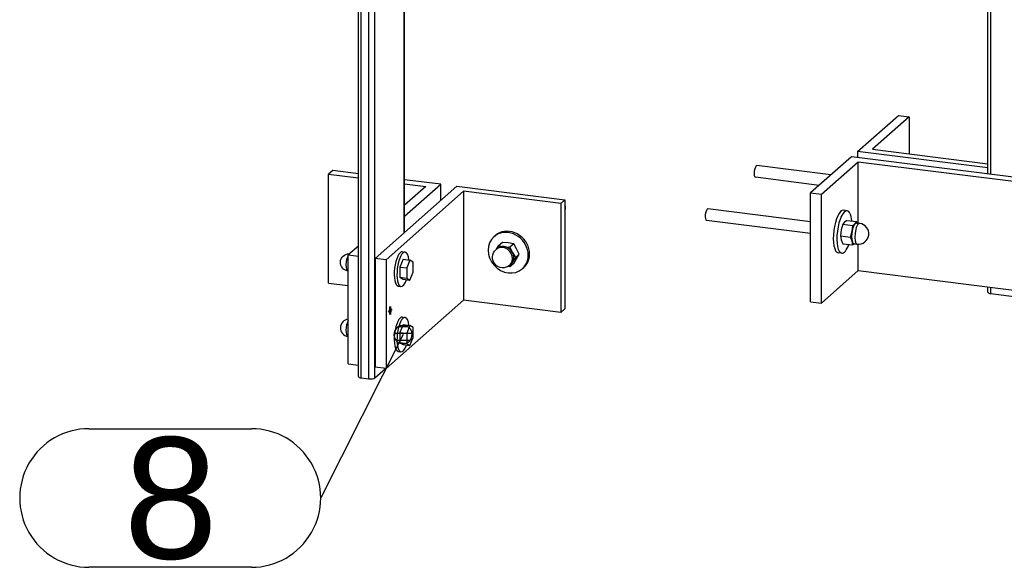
# Model space of a CAD drawing. Header units: millimetres. Extents: x 4464 to 5058, y 2900 to 3320.
# Tile 22 of 110: x 4627 to 4655, y 2984 to 3000. Entities that reach past the tile are written whole.
import ezdxf
from ezdxf.enums import TextEntityAlignment as Align

# ---------------------------------------------------------------- set-up
doc = ezdxf.new("R2010")
doc.units = ezdxf.units.MM
doc.linetypes.add('STRICHPUNKT2', pattern=[18.5, 10, -4, 0.5, -4])
doc.layers.get('0').update_dxf_attribs({"linetype": 'CONTINUOUS'})
for name, color, linetype in [('DIM49', 4, 'CONTINUOUS'), ('LE_GREEN', 3, 'CONTINUOUS'), ('LE_RED', 1, 'CONTINUOUS'), ('TXT_ALL', 7, 'CONTINUOUS')]:
    doc.layers.add(name, color=color, linetype=linetype)
doc.layers.add('LE_ALL', color=7, linetype='CONTINUOUS', lineweight=50)
doc.styles.add('ARIAL', font='arial.ttf')

# ---------------------------------------------------------------- blocks, each defined once
blk = doc.blocks.new('BALUSTER PROFIEL 80X15 R4_04037', base_point=(4637.822, 3002.48))
for p, q in [((4636.851, 3005.05), (4637.453, 3008.495)), ((4637.92, 3008.436), (4637.319, 3004.991)), ((4637.92, 3008.436), (4637.453, 3008.495)), ((4638.168, 2993.616), (4638.168, 3008.404)), ((4638.176, 2993.624), (4638.176, 3008.403)), ((4636.843, 2989.47), (4636.843, 3004.954)), ((4637.319, 2989.427), (4637.319, 3004.991)), ((4637.147, 3004.737), (4636.929, 3004.765)), ((4636.929, 2989.428), (4636.929, 3004.765)), ((4637.147, 2989.401), (4637.147, 3004.737)), ((4637.319, 2989.427), (4637.627, 2989.698)), ((4636.929, 2989.428), (4637.147, 2989.401))]:
    blk.add_line(p, q)
for centre, major_axis, ratio, start_param, end_param in [((4636.976, 3005.035), (-0.051, -0.27), 0.457637, 4.739885, 5.101252), ((4636.976, 3005.035), (-0.051, -0.27), 0.457637, 5.101252, 6.310682), ((4637.194, 3005.007), (-0.051, -0.27), 0.457637, 0.027496, 1.598293), ((4637.802, 3002.361), (-0.067, -0.529), 0.333333, 3.141593, 6.283185), ((4637.802, 3002.361), (-0.067, -0.529), 0.333333, 0, 3.141593), ((4636.976, 2989.47), (0.133, 0), 0.333333, 3.141593, 4.351022), ((4637.194, 2989.442), (0.133, 0), 0.333333, 4.351022, 5.921818)]:
    blk.add_ellipse(centre, major_axis=major_axis, ratio=ratio, start_param=start_param, end_param=end_param)
at = {"layer": 'LE_RED'}
for p, q in [((4637.671, 3002.604), (4637.689, 3002.63)), ((4637.822, 3002.48), (4637.754, 3002.459)), ((4637.847, 3002.52), (4637.822, 3002.48))]:
    blk.add_line(p, q, dxfattribs=at)
for points in [[(4637.754, 3002.459), (4637.689, 3002.497), (4637.664, 3002.582)], [(4637.689, 3002.63), (4637.761, 3002.647), (4637.778, 3002.642)]]:
    blk.add_lwpolyline(points, dxfattribs=at)
blk = doc.blocks.new('BALUSTER PROFIEL 80X15 R4_04036')
blk.add_blockref('BALUSTER PROFIEL 80X15 R4_04037', (4637.822, 3002.48))
blk = doc.blocks.new('Hoeklijn 200x100x10_04044', base_point=(4638.176, 2994.095))
for p, q in [((4636.102, 2995.409), (4635.984, 2995.305)), ((4635.984, 2995.305), (4636.843, 2995.197)), ((4635.984, 2992.162), (4635.984, 2995.305)), ((4636.843, 2995.315), (4636.102, 2995.409)), ((4639.22, 2995.016), (4638.176, 2995.147)), ((4638.176, 2995.029), (4638.791, 2994.951)), ((4638.176, 2994.095), (4639.22, 2995.016)), ((4638.791, 2994.951), (4638.176, 2994.409)), ((4639.22, 2994.544), (4639.22, 2995.016)), ((4636.843, 2993.233), (4636.551, 2992.976)), ((4636.551, 2992.976), (4636.843, 2992.94)), ((4636.551, 2989.834), (4636.551, 2992.976)), ((4635.984, 2992.162), (4636.551, 2992.091)), ((4636.551, 2989.834), (4636.843, 2989.797))]:
    blk.add_line(p, q)
blk = doc.blocks.new('Hoeklijn 200x100x10_04043')
blk.add_blockref('Hoeklijn 200x100x10_04044', (4638.176, 2994.095))
blk = doc.blocks.new('Hoeklijn 200x100x10_04046', base_point=(4637.75, 2991.289))
for p, q in [((4637.331, 2992.878), (4639.688, 2994.957)), ((4639.688, 2994.957), (4642.806, 2994.564)), ((4639.882, 2994.814), (4637.643, 2992.839)), ((4639.882, 2994.814), (4639.882, 2991.671)), ((4642.688, 2994.46), (4639.882, 2994.814)), ((4642.806, 2994.564), (4642.688, 2994.46)), ((4642.688, 2994.46), (4642.688, 2991.317)), ((4637.643, 2992.839), (4637.643, 2989.696)), ((4639.882, 2991.671), (4637.643, 2989.696)), ((4642.688, 2991.317), (4639.882, 2991.671)), ((4637.643, 2989.696), (4637.331, 2989.735))]:
    blk.add_line(p, q)
for points in [[(4642.806, 2994.564), (4642.806, 2991.421), (4642.688, 2991.317)], [(4637.643, 2992.839), (4637.331, 2992.878), (4637.331, 2989.735)]]:
    blk.add_lwpolyline(points)
for start_param, end_param in [(3.141593, 6.283185), (0, 3.141593)]:
    blk.add_ellipse((4637.761, 2991.371), major_axis=(-0.0104, -0.0827), ratio=0.333333, start_param=start_param, end_param=end_param)
blk = doc.blocks.new('_04048', base_point=(4637.733, 2991.375))
at = {"layer": 'LE_ALL', "color": 1, "linetype": 'STRICHPUNKT2'}
for p, q in [((4637.761, 2991.371), (4637.761, 2991.489)), ((4637.761, 2991.371), (4637.716, 2991.332)), ((4637.733, 2991.375), (4637.8, 2991.367)), ((4637.761, 2991.371), (4637.805, 2991.41)), ((4637.761, 2991.371), (4637.761, 2991.254))]:
    blk.add_line(p, q, dxfattribs=at)
blk = doc.blocks.new('_04047')
blk.add_blockref('_04048', (4637.733, 2991.375))
blk = doc.blocks.new('Hoeklijn 200x100x10_04045')
for name, p in [('Hoeklijn 200x100x10_04046', (4637.75, 2991.289)), ('_04047', (0, 0))]:
    blk.add_blockref(name, p)
blk = doc.blocks.new('Carrosseriering (ISO 7093)-M10_04057', base_point=(4638.196, 2993.06))
for p, q in [((4638.118, 2993.07), (4638.196, 2993.06)), ((4637.993, 2992.078), (4638.071, 2992.068))]:
    blk.add_line(p, q)
at = {"layer": 'LE_GREEN'}
for centre, start_param, end_param in [((4638.055, 2992.574), 3.141593, 6.283185), ((4638.133, 2992.564), 3.141593, 6.283185), ((4638.133, 2992.564), 2.184704, 3.141593), ((4638.133, 2992.564), 0, 0.956889)]:
    blk.add_ellipse(centre, major_axis=(-0.062, -0.496), ratio=0.333333, start_param=start_param, end_param=end_param, dxfattribs=at)
blk = doc.blocks.new('Carrosseriering (ISO 7093)-M10_04056')
blk.add_blockref('Carrosseriering (ISO 7093)-M10_04057', (4638.196, 2993.06))
blk = doc.blocks.new('Hoge dopmoer (DIN 1587)-M10_04059', base_point=(4636.543, 2992.513))
blk.add_lwpolyline([(4636.543, 2992.513, -0.939221), (4636.574, 2993.011, -0.015668), (4636.59, 2993.01)], format="xyb")
blk.add_ellipse((4636.574, 2992.761), major_axis=(-0.031, -0.248), ratio=0.333333, start_param=3.762957, end_param=6.283185)
blk = doc.blocks.new('Hoge dopmoer (DIN 1587)-M10_04058')
blk.add_blockref('Hoge dopmoer (DIN 1587)-M10_04059', (4636.543, 2992.513))
blk = doc.blocks.new('Zeskant tapbout-M10x50 (DIN 933)_04061', base_point=(4638.039, 2992.626))
for p, q in [((4638.039, 2992.626), (4638.238, 2992.601)), ((4638.133, 2992.855), (4638.333, 2992.829)), ((4638.333, 2992.829), (4638.238, 2992.601)), ((4638.039, 2992.336), (4638.133, 2992.274)), ((4638.133, 2992.274), (4638.333, 2992.249))]:
    blk.add_line(p, q)
for points in [[(4638.133, 2992.855), (4638.039, 2992.626), (4638.039, 2992.336), (4638.238, 2992.311)], [(4638.333, 2992.249), (4638.427, 2992.477), (4638.427, 2992.767), (4638.333, 2992.829)], [(4638.238, 2992.601), (4638.238, 2992.311), (4638.333, 2992.249)]]:
    blk.add_lwpolyline(points)
blk = doc.blocks.new('Zeskant tapbout-M10x50 (DIN 933)_04060')
blk.add_blockref('Zeskant tapbout-M10x50 (DIN 933)_04061', (4638.039, 2992.626))
blk = doc.blocks.new('Montage hoeklijn aan baluster_04054')
for name in ['Hoge dopmoer (DIN 1587)-M10_04058', 'Carrosseriering (ISO 7093)-M10_04056', 'Zeskant tapbout-M10x50 (DIN 933)_04060']:
    blk.add_blockref(name, (0, 0))
blk = doc.blocks.new('Carrosseriering (ISO 7093)-M10_04065', base_point=(4638.196, 2991.175))
for p, q in [((4638.118, 2991.185), (4638.196, 2991.175)), ((4637.993, 2990.192), (4638.071, 2990.183))]:
    blk.add_line(p, q)
at = {"layer": 'LE_GREEN'}
for centre, start_param, end_param in [((4638.055, 2990.688), 3.141593, 6.283185), ((4638.133, 2990.679), 3.141593, 6.283185), ((4638.133, 2990.679), 2.184704, 3.141593), ((4638.133, 2990.679), 0, 0.956889)]:
    blk.add_ellipse(centre, major_axis=(-0.062, -0.496), ratio=0.333333, start_param=start_param, end_param=end_param, dxfattribs=at)
blk = doc.blocks.new('Carrosseriering (ISO 7093)-M10_04064')
blk.add_blockref('Carrosseriering (ISO 7093)-M10_04065', (4638.196, 2991.175))
blk = doc.blocks.new('Hoge dopmoer (DIN 1587)-M10_04067', base_point=(4636.543, 2990.627))
blk.add_arc((4636.574, 2990.875), 0.25, 95.2148, -97.1808)
blk.add_ellipse((4636.574, 2990.875), major_axis=(-0.031, -0.248), ratio=0.333333, start_param=3.762957, end_param=6.283185)
blk = doc.blocks.new('Hoge dopmoer (DIN 1587)-M10_04066')
blk.add_blockref('Hoge dopmoer (DIN 1587)-M10_04067', (4636.543, 2990.627))
blk = doc.blocks.new('Zeskant tapbout-M10x50 (DIN 933)_04069', base_point=(4638.039, 2990.741))
for p, q in [((4638.133, 2990.969), (4638.333, 2990.944)), ((4638.333, 2990.944), (4638.238, 2990.716)), ((4638.039, 2990.741), (4638.238, 2990.716)), ((4638.039, 2990.45), (4638.133, 2990.388)), ((4638.133, 2990.388), (4638.333, 2990.363))]:
    blk.add_line(p, q)
for points in [[(4638.133, 2990.969), (4638.039, 2990.741), (4638.039, 2990.45), (4638.238, 2990.425)], [(4638.333, 2990.363), (4638.427, 2990.592), (4638.427, 2990.882), (4638.333, 2990.944)], [(4638.238, 2990.716), (4638.238, 2990.425), (4638.333, 2990.363)]]:
    blk.add_lwpolyline(points)
blk = doc.blocks.new('Zeskant tapbout-M10x50 (DIN 933)_04068')
blk.add_blockref('Zeskant tapbout-M10x50 (DIN 933)_04069', (4638.039, 2990.741))
blk = doc.blocks.new('Montage hoeklijn aan baluster_04062')
for name in ['Hoge dopmoer (DIN 1587)-M10_04066', 'Carrosseriering (ISO 7093)-M10_04064', 'Zeskant tapbout-M10x50 (DIN 933)_04068']:
    blk.add_blockref(name, (0, 0))
blk = doc.blocks.new('Carrosseriering M12 (ISO 7093 _ DIN 9021)_04072', base_point=(4641.615, 2992.613))
for p, q in [((4640.76, 2993.504), (4640.799, 2993.538)), ((4641.576, 2992.579), (4641.615, 2992.613))]:
    blk.add_line(p, q)
for centre, start_param, end_param in [((4641.168, 2993.041), 3.141593, 6.283185), ((4641.168, 2993.041), 6.283185, 9.424778), ((4641.207, 2993.075), 0, 3.141593)]:
    blk.add_ellipse(centre, major_axis=(0.408, -0.463), ratio=0.881917, start_param=start_param, end_param=end_param)
blk = doc.blocks.new('Carrosseriering M12 (ISO 7093 _ DIN 9021)_04071')
blk.add_blockref('Carrosseriering M12 (ISO 7093 _ DIN 9021)_04072', (4641.615, 2992.613))
blk = doc.blocks.new('Hoge dopmoer (DIN 1587)-M12_04074', base_point=(4641.213, 2992.681))
for p, q in [((4640.826, 2993.139), (4640.893, 2993.244)), ((4641.002, 2993.34), (4640.893, 2993.244)), ((4640.893, 2993.244), (4641.05, 2993.22)), ((4641.168, 2993.324), (4641.002, 2993.34)), ((4641.05, 2993.22), (4641.217, 2993.203)), ((4641.326, 2993.3), (4641.168, 2993.324)), ((4640.852, 2993.162), (4640.817, 2993.131)), ((4641.379, 2992.9), (4641.293, 2992.765)), ((4641.488, 2992.996), (4641.379, 2992.9)), ((4641.411, 2992.869), (4641.488, 2992.996)), ((4641.217, 2992.638), (4641.159, 2992.643)), ((4641.293, 2992.765), (4641.217, 2992.638)), ((4641.326, 2992.734), (4641.217, 2992.638)), ((4641.326, 2992.734), (4641.411, 2992.869))]:
    blk.add_line(p, q)
blk.add_lwpolyline([(4641.488, 2992.996), (4641.411, 2993.152), (4641.326, 2993.3), (4641.217, 2993.203), (4641.293, 2993.048), (4641.379, 2992.9)])
blk.add_lwpolyline([(4641.249, 2992.712), (4641.213, 2992.681, -1), (4640.817, 2993.131)], format="xyb")
for centre, start_param, end_param in [((4641.015, 2992.906), 0, 3.141593), ((4641.05, 2992.937), 2.356194, 3.141593), ((4641.05, 2992.937), 1.308997, 2.356194), ((4641.05, 2992.937), 0.261799, 1.308997), ((4641.05, 2992.937), 0, 0.261799)]:
    blk.add_ellipse(centre, major_axis=(0.198, -0.225), ratio=0.881917, start_param=start_param, end_param=end_param)
blk = doc.blocks.new('Hoge dopmoer (DIN 1587)-M12_04073')
blk.add_blockref('Hoge dopmoer (DIN 1587)-M12_04074', (4641.213, 2992.681))
blk = doc.blocks.new('Draadstang-M12x140_04076', base_point=(4642.806, 2994.269))
blk.add_ellipse((4642.665, 2994.361), major_axis=(0.112, -0.128), ratio=0.881917, start_param=0.306148, end_param=1.264648)
blk = doc.blocks.new('Draadstang-M12x140_04075')
blk.add_blockref('Draadstang-M12x140_04076', (4642.806, 2994.269))
blk = doc.blocks.new('Montage baluster_04070')
for name in ['Draadstang-M12x140_04075', 'Carrosseriering M12 (ISO 7093 _ DIN 9021)_04071', 'Hoge dopmoer (DIN 1587)-M12_04073']:
    blk.add_blockref(name, (0, 0))
blk = doc.blocks.new('Montage_04053')
for name in ['Montage baluster_04070', 'Montage hoeklijn aan baluster_04054', 'Montage hoeklijn aan baluster_04062']:
    blk.add_blockref(name, (0, 0))
blk = doc.blocks.new('SHAPE_06140', base_point=(4638.133, 2990.679))
at = {"layer": 'DIM49', "color": 3}
for p, q in [((4638.024, 2990.916), (4638.246, 2990.916)), ((4638.133, 2990.679), (4635.756, 2985.964)), ((4637.874, 2990.716), (4638.392, 2990.716)), ((4637.929, 2990.516), (4638.338, 2990.516)), ((4629.068, 2987.964), (4633.756, 2987.964)), ((4633.756, 2983.964), (4629.068, 2983.964))]:
    blk.add_line(p, q, dxfattribs=at)
blk.add_lwpolyline([(4638.187, 2990.936), (4638.118, 2990.942), (4638.051, 2990.929), (4637.989, 2990.899), (4637.937, 2990.854), (4637.898, 2990.797), (4637.875, 2990.732), (4637.87, 2990.664), (4637.883, 2990.596), (4637.913, 2990.534), (4637.958, 2990.482), (4638.015, 2990.444), (4638.08, 2990.421), (4638.148, 2990.416), (4638.216, 2990.429), (4638.278, 2990.458), (4638.33, 2990.503), (4638.368, 2990.56), (4638.391, 2990.625), (4638.396, 2990.694), (4638.383, 2990.761), (4638.353, 2990.823), (4638.309, 2990.875), (4638.252, 2990.914)], close=True, dxfattribs=at)
for centre, start_param, end_param in [((4629.068, 2985.964), 1.570796, 4.712389), ((4633.756, 2985.964), 4.712389, 7.853982)]:
    blk.add_ellipse(centre, major_axis=(2, 0), ratio=1, start_param=start_param, end_param=end_param, dxfattribs=at)
at = {"layer": 'TXT_ALL', "style": 'ARIAL'}
blk.add_text('8', height=3.5, dxfattribs=at).set_placement((4630.068, 2985.964), align=Align.MIDDLE_LEFT)
blk = doc.blocks.new('Tussen baluster (doorgaande sierregel)_04035')
for name, p in [('Montage_04053', (0, 0)), ('BALUSTER PROFIEL 80X15 R4_04036', (0, 0)), ('Hoeklijn 200x100x10_04043', (0, 0)), ('Hoeklijn 200x100x10_04045', (0, 0)), ('SHAPE_06140', (4638.133, 2990.679))]:
    blk.add_blockref(name, p)
blk = doc.blocks.new('BALUSTER PROFIEL 80X15 R4_04186', base_point=(4655.677, 3004.312))
for p, q in [((4655.931, 3010.413), (4655.754, 3010.257)), ((4657.344, 3007.143), (4655.754, 3010.257)), ((4655.931, 3010.413), (4657.521, 3007.299)), ((4655.013, 2995.313), (4655.013, 3009.732)), ((4655.099, 2995.302), (4655.099, 3009.734)), ((4657.344, 2991.578), (4657.344, 3007.143)), ((4657.599, 3007.013), (4657.516, 3006.94)), ((4657.516, 2991.604), (4657.516, 3006.94)), ((4657.599, 2991.676), (4657.599, 3007.013)), ((4657.607, 2991.692), (4657.607, 3007.043)), ((4655.013, 2991.902), (4655.013, 2992.051)), ((4655.099, 2991.861), (4655.099, 2992.04)), ((4655.099, 2991.861), (4657.344, 2991.578)), ((4657.516, 2991.604), (4657.599, 2991.676))]:
    blk.add_line(p, q)
for centre, major_axis, ratio, start_param, end_param in [((4657.391, 3007.184), (0.122, -0.246), 0.221253, 4.772097, 6.342893), ((4657.474, 3007.257), (0.122, -0.246), 0.221253, 0.421075, 1.630504), ((4657.474, 3007.257), (0.122, -0.246), 0.221253, 0.059708, 0.421075), ((4656.066, 3004.247), (0.353, -0.4), 0.881917, 3.141593, 6.283185), ((4656.243, 3004.403), (0.353, -0.4), 0.881917, 3.394849, 6.029929), ((4656.066, 3004.247), (0.353, -0.4), 0.881917, 6.283185, 9.424778), ((4655.146, 2991.902), (0.133, 0), 0.333333, 3.141593, 4.351022), ((4657.391, 2991.619), (0.133, 0), 0.333333, 4.351022, 5.921818), ((4657.474, 2991.692), (0.133, 0), 0.333333, 5.921818, 6.283185)]:
    blk.add_ellipse(centre, major_axis=major_axis, ratio=ratio, start_param=start_param, end_param=end_param)
at = {"layer": 'LE_RED'}
for p, q in [((4655.654, 3004.469), (4655.675, 3004.486)), ((4655.677, 3004.312), (4655.664, 3004.292)), ((4655.675, 3004.486), (4655.687, 3004.466))]:
    blk.add_line(p, q, dxfattribs=at)
blk.add_lwpolyline([(4655.664, 3004.292), (4655.65, 3004.287), (4655.624, 3004.323), (4655.622, 3004.333)], dxfattribs=at)
blk = doc.blocks.new('BALUSTER PROFIEL 80X15 R4_04185')
blk.add_blockref('BALUSTER PROFIEL 80X15 R4_04186', (4655.677, 3004.312))
blk = doc.blocks.new('Hoeklijn 200x100x10_04193', base_point=(4656.828, 2993.449))
for p, q in [((4651.077, 2995.809), (4649.898, 2994.769)), ((4657.313, 2995.023), (4651.077, 2995.809)), ((4650.21, 2994.73), (4651.271, 2995.665)), ((4651.271, 2995.665), (4657.195, 2994.919)), ((4651.271, 2993.892), (4651.271, 2995.665)), ((4657.195, 2994.919), (4657.313, 2995.023)), ((4657.195, 2991.776), (4657.195, 2994.919)), ((4657.313, 2991.88), (4657.313, 2995.023)), ((4649.898, 2994.769), (4650.21, 2994.73)), ((4649.898, 2991.627), (4649.898, 2994.769)), ((4651.271, 2992.523), (4651.271, 2993.288)), ((4650.21, 2991.587), (4651.271, 2992.523)), ((4651.271, 2992.523), (4657.195, 2991.776)), ((4657.195, 2991.776), (4657.313, 2991.88))]:
    blk.add_line(p, q)
blk.add_lwpolyline([(4649.898, 2991.627), (4650.21, 2991.587), (4650.21, 2994.73)])
for start_param, end_param in [(6.283185, 9.424778), (3.141593, 6.283185)]:
    blk.add_ellipse((4656.883, 2993.387), major_axis=(0.0551, -0.0625), ratio=0.881917, start_param=start_param, end_param=end_param)
blk = doc.blocks.new('_04195', base_point=(4656.938, 2993.435))
at = {"layer": 'LE_ALL', "color": 1, "linetype": 'STRICHPUNKT2'}
for p, q in [((4656.883, 2993.387), (4656.883, 2993.505)), ((4656.883, 2993.387), (4656.766, 2993.402)), ((4656.938, 2993.435), (4656.869, 2993.374)), ((4656.883, 2993.387), (4657, 2993.372)), ((4656.883, 2993.387), (4656.883, 2993.269))]:
    blk.add_line(p, q, dxfattribs=at)
blk = doc.blocks.new('_04194')
blk.add_blockref('_04195', (4656.938, 2993.435))
blk = doc.blocks.new('Hoeklijn 200x100x10_04192')
for name, p in [('Hoeklijn 200x100x10_04193', (4656.828, 2993.449)), ('_04194', (0, 0))]:
    blk.add_blockref(name, p)
blk = doc.blocks.new('Hoeklijn 200x100x10_04197', base_point=(4655.013, 2995.491))
for p, q in [((4651.254, 2995.964), (4652.432, 2997.004)), ((4652.744, 2996.965), (4651.683, 2996.029)), ((4652.432, 2997.004), (4652.744, 2996.965)), ((4652.744, 2996.965), (4652.744, 2995.895)), ((4651.683, 2996.029), (4655.013, 2995.61)), ((4657.608, 2995.283), (4657.608, 2992.14))]:
    blk.add_line(p, q)
blk.add_lwpolyline([(4655.013, 2995.491), (4651.254, 2995.964), (4651.254, 2995.786)])
blk = doc.blocks.new('Hoeklijn 200x100x10_04196')
blk.add_blockref('Hoeklijn 200x100x10_04197', (4655.013, 2995.491))
blk = doc.blocks.new('Draadstang-M12x140_04218', base_point=(4650.143, 2994.985))
for p, q in [((4650.483, 2995.285), (4648.348, 2995.554)), ((4650.143, 2994.985), (4648.306, 2995.217))]:
    blk.add_line(p, q)
blk.add_ellipse((4648.327, 2995.385), major_axis=(-0.021, -0.169), ratio=0.333333, start_param=3.141593, end_param=6.283185)
blk = doc.blocks.new('Draadstang-M12x140_04217')
blk.add_blockref('Draadstang-M12x140_04218', (4650.143, 2994.985))
blk = doc.blocks.new('Montage baluster_04215')
blk.add_blockref('Draadstang-M12x140_04217', (0, 0))
blk = doc.blocks.new('Carrosseriering M12 (ISO 7093 _ DIN 9021)_04222', base_point=(4650.847, 2994.264))
for p, q in [((4650.95, 2994.251), (4650.847, 2994.264)), ((4650.796, 2993.027), (4650.693, 2993.04))]:
    blk.add_line(p, q)
for centre, start_param, end_param in [((4650.77, 2993.652), 3.141593, 6.283185), ((4650.873, 2993.639), 3.141593, 6.283185), ((4650.873, 2993.639), 2.158402, 3.141593), ((4650.873, 2993.639), 0, 0.98319)]:
    blk.add_ellipse(centre, major_axis=(-0.077, -0.612), ratio=0.333333, start_param=start_param, end_param=end_param)
blk = doc.blocks.new('Carrosseriering M12 (ISO 7093 _ DIN 9021)_04221')
blk.add_blockref('Carrosseriering M12 (ISO 7093 _ DIN 9021)_04222', (4650.847, 2994.264))
blk = doc.blocks.new('Hoge dopmoer (DIN 1587)-M12_04224', base_point=(4651.093, 2993.378))
for p, q in [((4650.873, 2993.922), (4650.823, 2993.867)), ((4650.823, 2993.867), (4651.112, 2993.83)), ((4650.946, 2993.975), (4650.873, 2993.922)), ((4650.946, 2993.975), (4651.234, 2993.938)), ((4651.093, 2993.66), (4651.112, 2993.83)), ((4651.112, 2993.83), (4651.185, 2993.883)), ((4651.185, 2993.883), (4651.234, 2993.938)), ((4651.234, 2993.938), (4651.253, 2993.894)), ((4650.762, 2993.53), (4651.051, 2993.493)), ((4651.051, 2993.493), (4651.093, 2993.66)), ((4651.093, 2993.378), (4651.051, 2993.493)), ((4651.164, 2993.3), (4651.112, 2993.265)), ((4651.147, 2993.302), (4651.241, 2993.291))]:
    blk.add_line(p, q)
for points in [[(4650.823, 2993.867), (4650.781, 2993.7), (4650.762, 2993.53)], [(4651.222, 2993.898), (4651.316, 2993.886)], [(4650.762, 2993.53), (4650.781, 2993.417), (4650.823, 2993.301), (4651.112, 2993.265), (4651.093, 2993.378)]]:
    blk.add_lwpolyline(points)
blk.add_arc((4651.278, 2993.588), 0.3, -97.1808, 82.8192)
for centre, start_param, end_param in [((4651.185, 2993.6), 3.50296, 4.550157), ((4651.278, 2993.588), 3.141593, 6.283185), ((4651.185, 2993.6), 3.141593, 3.50296), ((4651.185, 2993.6), 4.550157, 5.597355), ((4651.185, 2993.6), 5.597355, 6.283185)]:
    blk.add_ellipse(centre, major_axis=(-0.037, -0.298), ratio=0.333333, start_param=start_param, end_param=end_param)
blk = doc.blocks.new('Hoge dopmoer (DIN 1587)-M12_04223')
blk.add_blockref('Hoge dopmoer (DIN 1587)-M12_04224', (4651.092844, 2993.37758))
blk = doc.blocks.new('Draadstang-M12x140_04226', base_point=(4649.898, 2993.591))
for p, q in [((4649.898, 2993.933), (4646.934, 2994.307)), ((4649.898, 2993.591), (4646.892, 2993.97))]:
    blk.add_line(p, q)
blk.add_ellipse((4646.913, 2994.138), major_axis=(-0.021, -0.169), ratio=0.333333, start_param=3.141593, end_param=6.283185)
blk = doc.blocks.new('Draadstang-M12x140_04225')
blk.add_blockref('Draadstang-M12x140_04226', (4649.898, 2993.591))
blk = doc.blocks.new('Montage baluster_04219')
for name in ['Draadstang-M12x140_04225', 'Carrosseriering M12 (ISO 7093 _ DIN 9021)_04221', 'Hoge dopmoer (DIN 1587)-M12_04223']:
    blk.add_blockref(name, (0, 0))
blk = doc.blocks.new('Montage_04202')
for name in ['Montage baluster_04215', 'Montage baluster_04219']:
    blk.add_blockref(name, (0, 0))
blk = doc.blocks.new('Tussen baluster (doorgaande sierregel)_04184')
for name in ['Montage_04202', 'BALUSTER PROFIEL 80X15 R4_04185', 'Hoeklijn 200x100x10_04196', 'Hoeklijn 200x100x10_04192']:
    blk.add_blockref(name, (0, 0))
blk = doc.blocks.new('_A3D0207_02745')
for name in ['Tussen baluster (doorgaande sierregel)_04184', 'Tussen baluster (doorgaande sierregel)_04035']:
    blk.add_blockref(name, (0, 0))
blk = doc.blocks.new('_ANS0207_02744')
blk.add_blockref('_A3D0207_02745', (0, 0))

msp = doc.modelspace()

# ---------------------------------------------------------------- block references
msp.add_blockref('_ANS0207_02744', (0, 0))

doc.saveas('drawing.dxf')
